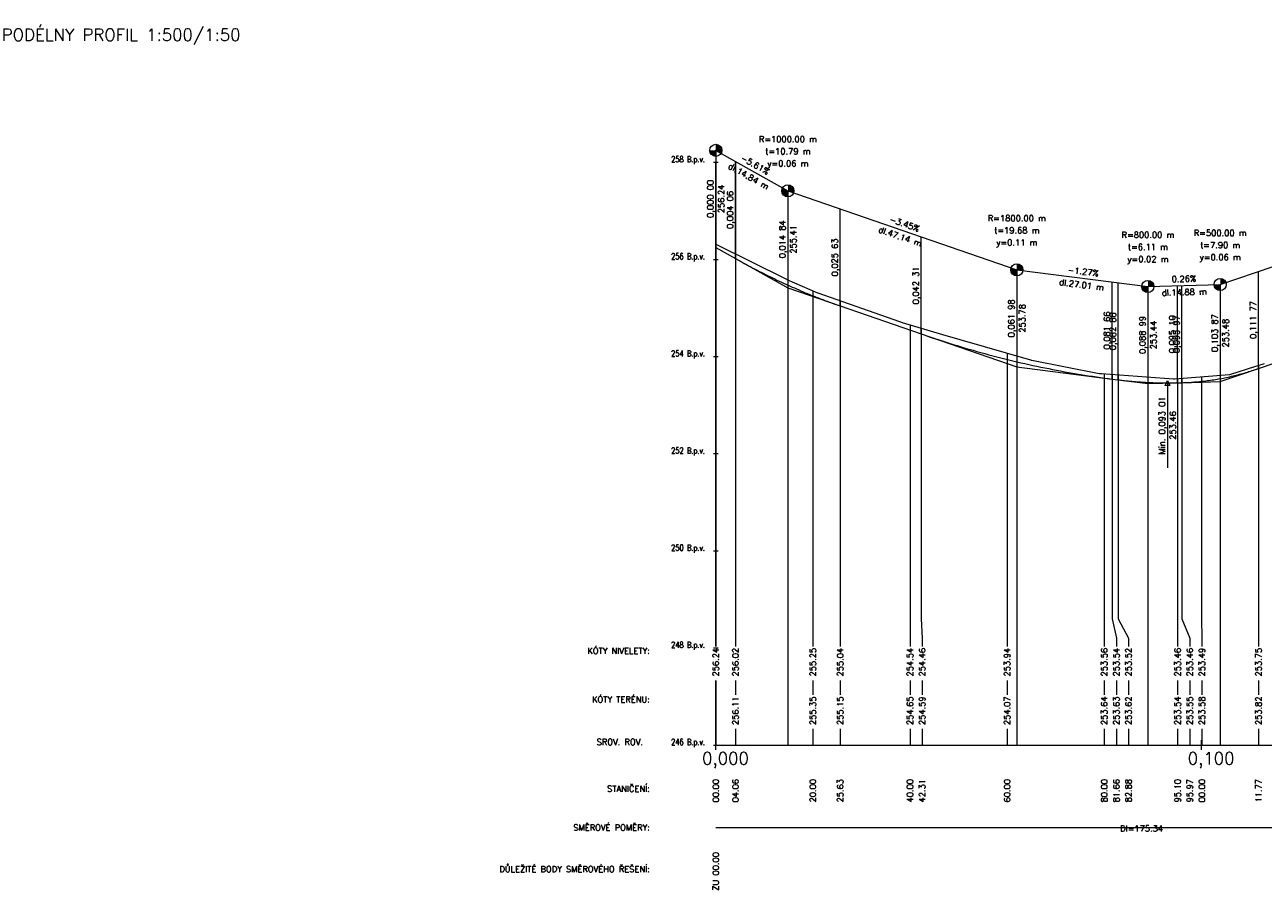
# Model space of a CAD drawing. Header units: metres. Extents: x -622807 to -619735, y -1176333 to -1176076.
# Tile 1 of 3: x -620218 to -619963, y -1176253 to -1176076. Entities that reach past the tile are written whole.
import ezdxf
from ezdxf.enums import TextEntityAlignment as Align

# ---------------------------------------------------------------- set-up
doc = ezdxf.new("R2010")
doc.units = ezdxf.units.M
doc.header["$MEASUREMENT"] = 0
for name, color, linetype, lineweight in [('05_PP Popis osy', 7, 'Continuous', 0), ('05_PP_Kóty nivelety', 7, 'Continuous', 0), ('05_PP_Kóty terénu', 7, 'Continuous', 0), ('05_PP_Legenda', 7, 'Continuous', 0), ('05_PP_Popis', 7, 'Continuous', 0), ('05_PP_Původní terén', 7, 'Continuous', 0), ('05_PP_Směrové poměry popis', 7, 'Continuous', 0), ('05_PP_Staničení', 7, 'Continuous', 0), ('05_PP_Vynáčecí čáry', 7, 'Continuous', 0), ('05_PP_Výškové řešení', 7, 'Continuous', 0), ('05_PP_Výškové řešení popis', 7, 'Continuous', 0), ('05_PP_Čára směrových poměrů', 7, 'Continuous', 0)]:
    doc.layers.add(name, color=color, linetype=linetype, lineweight=lineweight)
doc.styles.add('Style-romans', font='romans.shx')

msp = doc.modelspace()

# ---------------------------------------------------------------- hatches: boundary and pattern name
at = {"layer": '05_PP_Výškové řešení', "extrusion": (0, 0, -1)}
for points in [[(620075.47, -1176103.28), (620075.47, -1176102.03), (620074.38, -1176102.64), (620074.36, -1176102.61), (620074.32, -1176102.53), (620074.29, -1176102.46), (620074.27, -1176102.38), (620074.25, -1176102.31), (620074.23, -1176102.23), (620074.22, -1176102.15), (620074.22, -1176102.07), (620074.22, -1176101.99), (620074.22, -1176101.91), (620074.23, -1176101.83), (620074.25, -1176101.75), (620074.27, -1176101.67), (620074.29, -1176101.6), (620074.32, -1176101.52), (620074.36, -1176101.45), (620074.4, -1176101.38), (620074.44, -1176101.31), (620074.49, -1176101.25), (620074.54, -1176101.19), (620074.6, -1176101.13), (620074.66, -1176101.08), (620074.72, -1176101.03), (620074.79, -1176100.98), (620074.85, -1176100.94), (620074.92, -1176100.9), (620075, -1176100.87), (620075.07, -1176100.84), (620075.15, -1176100.82), (620075.23, -1176100.8), (620075.31, -1176100.79), (620075.39, -1176100.78), (620075.47, -1176100.78), (620075.47, -1176102.03), (620076.72, -1176102.03), (620076.72, -1176102.07), (620076.71, -1176102.15), (620076.7, -1176102.23), (620076.69, -1176102.31), (620076.67, -1176102.38), (620076.64, -1176102.46), (620076.61, -1176102.53), (620076.58, -1176102.61), (620076.54, -1176102.68), (620076.49, -1176102.74), (620076.44, -1176102.81), (620076.39, -1176102.87), (620076.34, -1176102.93), (620076.28, -1176102.98), (620076.21, -1176103.03), (620076.15, -1176103.08), (620076.08, -1176103.12), (620076.01, -1176103.15), (620075.94, -1176103.19), (620075.86, -1176103.21), (620075.78, -1176103.24), (620075.71, -1176103.25), (620075.63, -1176103.27), (620075.55, -1176103.28)], [(620060.63, -1176111.6), (620060.63, -1176110.35), (620059.44, -1176110.76), (620059.43, -1176110.71), (620059.41, -1176110.63), (620059.39, -1176110.55), (620059.38, -1176110.47), (620059.38, -1176110.39), (620059.38, -1176110.31), (620059.38, -1176110.23), (620059.39, -1176110.15), (620059.41, -1176110.08), (620059.43, -1176110), (620059.45, -1176109.92), (620059.48, -1176109.85), (620059.52, -1176109.78), (620059.56, -1176109.71), (620059.6, -1176109.64), (620059.65, -1176109.57), (620059.7, -1176109.51), (620059.76, -1176109.46), (620059.81, -1176109.4), (620059.88, -1176109.35), (620059.94, -1176109.31), (620060.01, -1176109.26), (620060.08, -1176109.23), (620060.16, -1176109.2), (620060.23, -1176109.17), (620060.31, -1176109.15), (620060.39, -1176109.13), (620060.47, -1176109.11), (620060.55, -1176109.11), (620060.63, -1176109.1), (620060.63, -1176110.35), (620061.72, -1176109.74), (620061.73, -1176109.78), (620061.77, -1176109.85), (620061.8, -1176109.92), (620061.82, -1176110), (620061.84, -1176110.08), (620061.86, -1176110.15), (620061.87, -1176110.23), (620061.87, -1176110.31), (620061.87, -1176110.39), (620061.87, -1176110.47), (620061.86, -1176110.55), (620061.84, -1176110.63), (620061.82, -1176110.71), (620061.8, -1176110.79), (620061.77, -1176110.86), (620061.73, -1176110.93), (620061.69, -1176111), (620061.65, -1176111.07), (620061.6, -1176111.13), (620061.55, -1176111.19), (620061.49, -1176111.25), (620061.44, -1176111.31), (620061.37, -1176111.36), (620061.31, -1176111.4), (620061.24, -1176111.44), (620061.17, -1176111.48), (620061.09, -1176111.51), (620061.02, -1176111.54), (620060.94, -1176111.56), (620060.86, -1176111.58), (620060.79, -1176111.59), (620060.71, -1176111.6)], [(620013.48, -1176127.88), (620013.48, -1176126.63), (620012.24, -1176126.79), (620012.24, -1176126.75), (620012.23, -1176126.67), (620012.23, -1176126.59), (620012.24, -1176126.51), (620012.25, -1176126.43), (620012.26, -1176126.35), (620012.28, -1176126.28), (620012.31, -1176126.2), (620012.34, -1176126.13), (620012.37, -1176126.05), (620012.41, -1176125.98), (620012.46, -1176125.92), (620012.51, -1176125.85), (620012.56, -1176125.79), (620012.61, -1176125.73), (620012.67, -1176125.68), (620012.73, -1176125.63), (620012.8, -1176125.58), (620012.87, -1176125.54), (620012.94, -1176125.51), (620013.01, -1176125.47), (620013.09, -1176125.45), (620013.17, -1176125.42), (620013.24, -1176125.41), (620013.32, -1176125.39), (620013.4, -1176125.38), (620013.48, -1176125.38), (620013.48, -1176126.63), (620014.66, -1176126.22), (620014.68, -1176126.28), (620014.7, -1176126.35), (620014.72, -1176126.43), (620014.73, -1176126.51), (620014.73, -1176126.59), (620014.73, -1176126.67), (620014.73, -1176126.75), (620014.72, -1176126.83), (620014.7, -1176126.91), (620014.68, -1176126.99), (620014.66, -1176127.06), (620014.63, -1176127.14), (620014.59, -1176127.21), (620014.55, -1176127.28), (620014.51, -1176127.35), (620014.46, -1176127.41), (620014.41, -1176127.47), (620014.35, -1176127.53), (620014.29, -1176127.58), (620014.23, -1176127.63), (620014.16, -1176127.68), (620014.1, -1176127.72), (620014.02, -1176127.76), (620013.95, -1176127.79), (620013.88, -1176127.82), (620013.8, -1176127.84), (620013.72, -1176127.86), (620013.64, -1176127.87), (620013.56, -1176127.88)], [(619971.6, -1176130.91), (619971.6, -1176129.66), (619970.41, -1176129.26), (619970.42, -1176129.23), (619970.45, -1176129.16), (619970.49, -1176129.08), (619970.53, -1176129.01), (619970.57, -1176128.95), (619970.62, -1176128.88), (619970.67, -1176128.82), (619970.73, -1176128.76), (619970.79, -1176128.71), (619970.85, -1176128.66), (619970.91, -1176128.62), (619970.98, -1176128.57), (619971.05, -1176128.54), (619971.13, -1176128.5), (619971.2, -1176128.48), (619971.28, -1176128.45), (619971.36, -1176128.44), (619971.44, -1176128.42), (619971.52, -1176128.42), (619971.6, -1176128.41), (619971.6, -1176129.66), (619972.85, -1176129.7), (619972.84, -1176129.78), (619972.83, -1176129.86), (619972.82, -1176129.94), (619972.79, -1176130.02), (619972.77, -1176130.09), (619972.74, -1176130.17), (619972.7, -1176130.24), (619972.67, -1176130.31), (619972.62, -1176130.38), (619972.57, -1176130.44), (619972.52, -1176130.5), (619972.47, -1176130.56), (619972.41, -1176130.61), (619972.34, -1176130.66), (619972.28, -1176130.71), (619972.21, -1176130.75), (619972.14, -1176130.79), (619972.07, -1176130.82), (619971.99, -1176130.85), (619971.91, -1176130.87), (619971.84, -1176130.89), (619971.76, -1176130.9), (619971.68, -1176130.91)], [(619986.48, -1176131.3), (619986.48, -1176130.05), (619985.23, -1176130.02), (619985.23, -1176129.93), (619985.24, -1176129.85), (619985.26, -1176129.77), (619985.28, -1176129.7), (619985.3, -1176129.62), (619985.33, -1176129.55), (619985.37, -1176129.47), (619985.41, -1176129.4), (619985.45, -1176129.34), (619985.5, -1176129.27), (619985.55, -1176129.21), (619985.61, -1176129.15), (619985.67, -1176129.1), (619985.73, -1176129.05), (619985.79, -1176129.01), (619985.86, -1176128.96), (619985.93, -1176128.93), (619986.01, -1176128.89), (619986.08, -1176128.87), (619986.16, -1176128.84), (619986.24, -1176128.83), (619986.32, -1176128.81), (619986.4, -1176128.81), (619986.48, -1176128.8), (619986.48, -1176130.05), (619987.72, -1176129.9), (619987.72, -1176129.93), (619987.73, -1176130.01), (619987.73, -1176130.09), (619987.72, -1176130.17), (619987.71, -1176130.25), (619987.7, -1176130.33), (619987.67, -1176130.41), (619987.65, -1176130.48), (619987.62, -1176130.56), (619987.58, -1176130.63), (619987.55, -1176130.7), (619987.5, -1176130.77), (619987.45, -1176130.83), (619987.4, -1176130.89), (619987.35, -1176130.95), (619987.29, -1176131), (619987.22, -1176131.05), (619987.16, -1176131.1), (619987.09, -1176131.14), (619987.02, -1176131.18), (619986.95, -1176131.21), (619986.87, -1176131.24), (619986.79, -1176131.26), (619986.72, -1176131.28), (619986.64, -1176131.29), (619986.56, -1176131.3)]]:
    msp.add_hatch(color=256, dxfattribs=at).paths.add_polyline_path(points)

# ---------------------------------------------------------------- linework, layer by layer
at = {"layer": '05_PP Popis osy', "linetype": 'Continuous', "lineweight": 13}
for p, q in [((-620075.97, -1176104.48, 0), (-620074.97, -1176104.48, 0)), ((-620075.97, -1176104.48, 0), (-620074.97, -1176104.48, 0)), ((-620075.97, -1176124.48, 0), (-620074.97, -1176124.48, 0)), ((-620075.97, -1176144.48, 0), (-620074.97, -1176144.48, 0)), ((-620075.97, -1176164.48, 0), (-620074.97, -1176164.48, 0)), ((-620075.97, -1176184.48, 0), (-620074.97, -1176184.48, 0)), ((-620075.97, -1176204.48, 0), (-620074.97, -1176204.48, 0)), ((-620075.97, -1176204.48, 0), (-620074.97, -1176204.48, 0)), ((-620075.97, -1176224.48), (-620074.97, -1176224.48))]:
    msp.add_line(p, q, dxfattribs=at)
at = {"layer": '05_PP Popis osy', "linetype": 'Continuous', "lineweight": 13, "ltscale": 0.5}
for p, q in [((-620075.47, -1176204.2, 0), (-620075.47, -1176104.48, 0)), ((-620075.47, -1176224.48, 0), (-620075.47, -1176211.17, 0))]:
    msp.add_line(p, q, dxfattribs=at)
at = {"layer": '05_PP Popis osy', "color": 7, "linetype": 'Continuous', "lineweight": 13}
for p, q in [((-620075.47, -1176225.48, 0), (-620075.47, -1176223.48, 0)), ((-619975.47, -1176225.48, 0), (-619975.47, -1176223.48, 0))]:
    msp.add_line(p, q, dxfattribs=at)
at = {"layer": '05_PP Popis osy', "lineweight": 13}
msp.add_line((-620075.47, -1176224.48, 0), (-619735.47, -1176224.48, 0), dxfattribs=at)
at = {"layer": '05_PP_Původní terén', "color": 7, "linetype": 'Continuous', "lineweight": 0, "elevation": 0, "flags": 128}
msp.add_lwpolyline([(-620075.46, -1176121.32), (-620060.88, -1176128.55), (-620060.81, -1176128.59), (-620054.51, -1176131.37), (-620054.47, -1176131.39), (-620037.61, -1176137.29), (-620037.1, -1176137.46), (-620028.78, -1176139.92), (-620025.22, -1176140.99), (-620025.18, -1176141), (-620010.65, -1176145.15), (-620010.5, -1176145.2), (-620010.42, -1176145.2), (-619996.5, -1176147.95), (-619996.29, -1176147.99), (-619996.05, -1176148.01), (-619981.18, -1176149.1), (-619980.93, -1176149.08), (-619969.7, -1176148.22), (-619969.62, -1176148.2), (-619964.23, -1176146.45), (-619962.49, -1176145.91)], dxfattribs=at)
at = {"layer": '05_PP_Vynáčecí čáry', "lineweight": 0, "elevation": 0, "flags": 128}
for points in [[(-620075.47, -1176104.48), (-620075.47, -1176198.48), (-620075.47, -1176202.48), (-620075.47, -1176204.2)], [(-620071.41, -1176104.48), (-620071.41, -1176198.48), (-620071.41, -1176202.48), (-620071.41, -1176204.2)], [(-620075.47, -1176121.32), (-620075.47, -1176198.48), (-620075.47, -1176202.48), (-620075.47, -1176204.2)], [(-620071.41, -1176123.33), (-620071.41, -1176198.48), (-620071.41, -1176202.48), (-620071.41, -1176204.2)], [(-620055.47, -1176130.95), (-620055.47, -1176198.48), (-620055.47, -1176202.48), (-620055.47, -1176204.2)], [(-620055.47, -1176130.95), (-620055.47, -1176198.48), (-620055.47, -1176202.48), (-620055.47, -1176204.2)], [(-620049.84, -1176133.01), (-620049.84, -1176198.48), (-620049.84, -1176202.48), (-620049.84, -1176204.2)], [(-620049.84, -1176133.01), (-620049.84, -1176198.48), (-620049.84, -1176202.48), (-620049.84, -1176204.2)], [(-620035.47, -1176137.94), (-620035.47, -1176198.48), (-620035.47, -1176202.48), (-620035.47, -1176204.2)], [(-620035.47, -1176137.94), (-620035.47, -1176198.48), (-620035.47, -1176202.48), (-620035.47, -1176204.2)], [(-620033.16, -1176138.63), (-620033.16, -1176198.48), (-620032.97, -1176202.48), (-620032.97, -1176204.2)], [(-620033.16, -1176138.63), (-620033.16, -1176198.48), (-620032.97, -1176202.48), (-620032.97, -1176204.2)], [(-620015.47, -1176143.78), (-620015.47, -1176198.48), (-620015.47, -1176202.48), (-620015.47, -1176204.2)], [(-620015.47, -1176143.78), (-620015.47, -1176198.48), (-620015.47, -1176202.48), (-620015.47, -1176204.2)], [(-619963.7, -1176146.28), (-619963.7, -1176198.48), (-619963.7, -1176202.48), (-619963.7, -1176204.2)], [(-619963.7, -1176146.28), (-619963.7, -1176198.48), (-619963.7, -1176202.48), (-619963.7, -1176204.2)], [(-619995.47, -1176148.05), (-619995.47, -1176198.48), (-619995.47, -1176202.48), (-619995.47, -1176204.2)], [(-619995.47, -1176148.05), (-619995.47, -1176198.48), (-619995.47, -1176202.48), (-619995.47, -1176204.2)], [(-619993.81, -1176148.18), (-619993.81, -1176198.48), (-619992.97, -1176202.48), (-619992.97, -1176204.2)], [(-619993.81, -1176148.18), (-619993.81, -1176198.48), (-619992.97, -1176202.48), (-619992.97, -1176204.2)], [(-619992.59, -1176148.26), (-619992.59, -1176198.48), (-619990.47, -1176202.48), (-619990.47, -1176204.2)], [(-619992.59, -1176148.26), (-619992.59, -1176198.48), (-619990.47, -1176202.48), (-619990.47, -1176204.2)], [(-619980.36, -1176149.04), (-619980.36, -1176198.48), (-619980.36, -1176202.48), (-619980.36, -1176204.2)], [(-619980.36, -1176149.04), (-619980.36, -1176198.48), (-619980.36, -1176202.48), (-619980.36, -1176204.2)], [(-619979.5, -1176148.97), (-619979.5, -1176198.48), (-619977.86, -1176202.48), (-619977.86, -1176204.2)], [(-619979.5, -1176148.97), (-619979.5, -1176198.48), (-619977.86, -1176202.48), (-619977.86, -1176204.2)], [(-619975.47, -1176148.66), (-619975.47, -1176198.48), (-619975.36, -1176202.48), (-619975.36, -1176204.2)], [(-619975.47, -1176148.66), (-619975.47, -1176198.48), (-619975.36, -1176202.48), (-619975.36, -1176204.2)], [(-620075.47, -1176211.17), (-620075.47, -1176224.48)], [(-620075.47, -1176211.17), (-620075.47, -1176224.48)], [(-620071.41, -1176211.17), (-620071.41, -1176214.15)], [(-620071.41, -1176211.17), (-620071.41, -1176214.15)], [(-620055.47, -1176211.17), (-620055.47, -1176214.15)], [(-620055.47, -1176211.17), (-620055.47, -1176214.15)], [(-620049.84, -1176211.17), (-620049.84, -1176214.15)], [(-620049.84, -1176211.17), (-620049.84, -1176214.15)], [(-620035.47, -1176211.17), (-620035.47, -1176214.15)], [(-620035.47, -1176211.17), (-620035.47, -1176214.15)], [(-620032.97, -1176211.17), (-620032.97, -1176214.15)], [(-620032.97, -1176211.17), (-620032.97, -1176214.15)], [(-620015.47, -1176211.17), (-620015.47, -1176214.15)], [(-620015.47, -1176211.17), (-620015.47, -1176214.15)], [(-619995.47, -1176211.17), (-619995.47, -1176214.15)], [(-619995.47, -1176211.17), (-619995.47, -1176214.15)], [(-619992.97, -1176211.17), (-619992.97, -1176214.15)], [(-619992.97, -1176211.17), (-619992.97, -1176214.15)], [(-619990.47, -1176211.17), (-619990.47, -1176214.15)], [(-619990.47, -1176211.17), (-619990.47, -1176214.15)], [(-619980.36, -1176211.17), (-619980.36, -1176214.15)], [(-619980.36, -1176211.17), (-619980.36, -1176214.15)], [(-619977.86, -1176211.17), (-619977.86, -1176214.15)], [(-619977.86, -1176211.17), (-619977.86, -1176214.15)], [(-619975.36, -1176211.17), (-619975.36, -1176214.15)], [(-619975.36, -1176211.17), (-619975.36, -1176214.15)], [(-619963.7, -1176211.17), (-619963.7, -1176214.15)], [(-619963.7, -1176211.17), (-619963.7, -1176214.15)], [(-620071.41, -1176221.12), (-620071.41, -1176224.48)], [(-620071.41, -1176221.12), (-620071.41, -1176224.48)], [(-620055.47, -1176221.12), (-620055.47, -1176224.48)], [(-620055.47, -1176221.12), (-620055.47, -1176224.48)], [(-620049.84, -1176221.12), (-620049.84, -1176224.48)], [(-620049.84, -1176221.12), (-620049.84, -1176224.48)], [(-620035.47, -1176221.12), (-620035.47, -1176224.48)], [(-620035.47, -1176221.12), (-620035.47, -1176224.48)], [(-620032.97, -1176221.12), (-620032.97, -1176224.48)], [(-620032.97, -1176221.12), (-620032.97, -1176224.48)], [(-620015.47, -1176221.12), (-620015.47, -1176224.48)], [(-620015.47, -1176221.12), (-620015.47, -1176224.48)], [(-619995.47, -1176221.12), (-619995.47, -1176224.48)], [(-619995.47, -1176221.12), (-619995.47, -1176224.48)], [(-619992.97, -1176221.12), (-619992.97, -1176224.48)], [(-619992.97, -1176221.12), (-619992.97, -1176224.48)], [(-619990.47, -1176221.12), (-619990.47, -1176224.48)], [(-619990.47, -1176221.12), (-619990.47, -1176224.48)], [(-619980.36, -1176221.12), (-619980.36, -1176224.48)], [(-619980.36, -1176221.12), (-619980.36, -1176224.48)], [(-619977.86, -1176221.12), (-619977.86, -1176224.48)], [(-619977.86, -1176221.12), (-619977.86, -1176224.48)], [(-619975.36, -1176221.12), (-619975.36, -1176224.48)], [(-619975.36, -1176221.12), (-619975.36, -1176224.48)], [(-619963.7, -1176221.12), (-619963.7, -1176224.48)], [(-619963.7, -1176221.12), (-619963.7, -1176224.48)]]:
    msp.add_lwpolyline(points, dxfattribs=at)
at = {"layer": '05_PP_Výškové řešení'}
for p, q in [((-620075.47, -1176102.03, 0), (-620075.47, -1176122.03, 0)), ((-620075.47, -1176102.03, 0), (-620060.63, -1176110.35, 0)), ((-620071.41, -1176124.3, 0), (-620071.41, -1176104.3, 0)), ((-620060.63, -1176110.35, 0), (-620060.63, -1176224.48, 0)), ((-620060.63, -1176110.35, 0), (-620060.63, -1176130.35, 0)), ((-620060.63, -1176110.35, 0), (-620013.48, -1176126.63, 0)), ((-620049.84, -1176134.08, 0), (-620049.84, -1176114.08, 0)), ((-620033.16, -1176139.84, 0), (-620033.16, -1176119.84, 0)), ((-619971.6, -1176129.66, 0), (-619946.43, -1176121.05, 0)), ((-620075.47, -1176122.03, 0), (-620071.41, -1176124.3, 0)), ((-620071.41, -1176124.3, 0), (-620060.63, -1176130.35, 0)), ((-620013.48, -1176126.63, 0), (-620013.48, -1176224.48, 0)), ((-620013.48, -1176126.63, 0), (-620013.48, -1176146.63, 0)), ((-620013.48, -1176126.63, 0), (-619986.48, -1176130.05, 0)), ((-619963.7, -1176146.96, 0), (-619963.7, -1176126.96, 0)), ((-620060.63, -1176130.35, 0), (-620049.84, -1176134.08, 0)), ((-619993.81, -1176149.12, 0), (-619993.81, -1176129.12, 0)), ((-619992.59, -1176149.28, 0), (-619992.59, -1176129.28, 0)), ((-619986.48, -1176130.05, 0), (-619971.6, -1176129.66, 0)), ((-619986.48, -1176130.05, 0), (-619986.48, -1176224.48, 0)), ((-619986.48, -1176130.05, 0), (-619986.48, -1176150.05, 0)), ((-619980.36, -1176149.89, 0), (-619980.36, -1176129.89, 0)), ((-619979.5, -1176149.87, 0), (-619979.5, -1176129.87, 0)), ((-619971.6, -1176129.66, 0), (-619971.6, -1176224.48, 0)), ((-619971.6, -1176129.66, 0), (-619971.6, -1176149.66, 0)), ((-620049.84, -1176134.08, 0), (-620033.16, -1176139.84, 0)), ((-620033.16, -1176139.84, 0), (-620013.48, -1176146.63, 0)), ((-620013.48, -1176146.63, 0), (-619993.81, -1176149.12, 0)), ((-619963.7, -1176146.96, 0), (-619956.76, -1176144.59, 0)), ((-619993.81, -1176149.12, 0), (-619992.59, -1176149.28, 0)), ((-619971.6, -1176149.66, 0), (-619963.7, -1176146.96, 0)), ((-619992.59, -1176149.28, 0), (-619986.48, -1176150.05, 0)), ((-619986.48, -1176150.05, 0), (-619980.36, -1176149.89, 0)), ((-619982.46, -1176149.92, 0), (-619982.46, -1176167.42, 0)), ((-619980.36, -1176149.89, 0), (-619979.5, -1176149.87, 0)), ((-619979.5, -1176149.87, 0), (-619971.6, -1176149.66, 0))]:
    msp.add_line(p, q, dxfattribs=at)
at = {"layer": '05_PP_Výškové řešení', "elevation": 0, "flags": 128}
for points in [[(-620071.41, -1176124.3), (-620070.96, -1176124.55), (-620070.51, -1176124.8), (-620070.06, -1176125.05), (-620069.61, -1176125.3), (-620069.16, -1176125.54), (-620068.71, -1176125.78), (-620068.27, -1176126.02), (-620067.82, -1176126.26), (-620067.37, -1176126.49), (-620066.92, -1176126.72), (-620066.47, -1176126.95), (-620066.02, -1176127.18), (-620065.57, -1176127.41), (-620065.12, -1176127.63), (-620064.67, -1176127.86), (-620064.22, -1176128.08), (-620063.77, -1176128.3), (-620063.32, -1176128.51), (-620062.87, -1176128.73), (-620062.42, -1176128.94), (-620061.97, -1176129.15), (-620061.52, -1176129.36), (-620061.07, -1176129.57), (-620060.18, -1176129.98), (-620059.73, -1176130.18), (-620059.28, -1176130.37), (-620058.83, -1176130.57), (-620058.38, -1176130.77), (-620057.93, -1176130.96), (-620057.48, -1176131.15), (-620057.03, -1176131.34), (-620056.58, -1176131.52), (-620056.13, -1176131.71), (-620055.68, -1176131.89), (-620055.23, -1176132.07), (-620054.78, -1176132.25), (-620054.33, -1176132.43), (-620053.88, -1176132.6), (-620053.43, -1176132.77), (-620052.99, -1176132.94), (-620052.54, -1176133.11), (-620052.09, -1176133.28), (-620051.64, -1176133.44), (-620051.19, -1176133.6), (-620050.74, -1176133.76), (-620050.29, -1176133.92), (-620049.84, -1176134.08)], [(-620033.16, -1176139.84), (-620032.34, -1176140.12), (-620031.52, -1176140.4), (-620030.7, -1176140.67), (-620029.88, -1176140.94), (-620029.06, -1176141.21), (-620028.24, -1176141.47), (-620027.42, -1176141.73), (-620026.6, -1176141.98), (-620025.78, -1176142.23), (-620024.96, -1176142.48), (-620024.14, -1176142.73), (-620023.32, -1176142.97), (-620022.5, -1176143.2), (-620021.68, -1176143.44), (-620020.86, -1176143.66), (-620020.04, -1176143.89), (-620019.22, -1176144.11), (-620018.4, -1176144.33), (-620017.58, -1176144.54), (-620016.76, -1176144.75), (-620015.94, -1176144.96), (-620015.12, -1176145.16), (-620014.3, -1176145.36), (-620012.66, -1176145.75), (-620011.84, -1176145.94), (-620011.02, -1176146.12), (-620010.2, -1176146.3), (-620009.38, -1176146.48), (-620008.56, -1176146.65), (-620007.74, -1176146.82), (-620006.92, -1176146.98), (-620006.1, -1176147.15), (-620005.28, -1176147.3), (-620004.46, -1176147.46), (-620003.64, -1176147.61), (-620002.82, -1176147.76), (-620002, -1176147.9), (-620001.18, -1176148.04), (-620000.36, -1176148.17), (-619999.54, -1176148.31), (-619998.72, -1176148.43), (-619997.9, -1176148.56), (-619997.09, -1176148.68), (-619996.27, -1176148.8), (-619995.45, -1176148.91), (-619994.63, -1176149.02), (-619993.81, -1176149.12)], [(-619979.5, -1176149.87), (-619979.17, -1176149.86), (-619978.84, -1176149.85), (-619978.51, -1176149.83), (-619978.18, -1176149.82), (-619977.85, -1176149.8), (-619977.52, -1176149.78), (-619977.19, -1176149.76), (-619976.86, -1176149.73), (-619976.53, -1176149.7), (-619976.21, -1176149.68), (-619975.88, -1176149.64), (-619975.55, -1176149.61), (-619975.22, -1176149.57), (-619974.89, -1176149.54), (-619974.56, -1176149.5), (-619974.23, -1176149.45), (-619973.9, -1176149.41), (-619973.57, -1176149.36), (-619973.24, -1176149.31), (-619972.91, -1176149.26), (-619972.58, -1176149.21), (-619972.25, -1176149.16), (-619971.93, -1176149.1), (-619971.27, -1176148.98), (-619970.94, -1176148.91), (-619970.61, -1176148.85), (-619970.28, -1176148.78), (-619969.95, -1176148.71), (-619969.62, -1176148.64), (-619969.29, -1176148.56), (-619968.96, -1176148.48), (-619968.63, -1176148.41), (-619968.3, -1176148.32), (-619967.98, -1176148.24), (-619967.65, -1176148.15), (-619967.32, -1176148.07), (-619966.99, -1176147.98), (-619966.66, -1176147.89), (-619966.33, -1176147.79), (-619966, -1176147.69), (-619965.67, -1176147.6), (-619965.34, -1176147.5), (-619965.01, -1176147.39), (-619964.68, -1176147.29), (-619964.35, -1176147.18), (-619964.02, -1176147.07), (-619963.7, -1176146.96)], [(-619992.59, -1176149.28), (-619992.34, -1176149.31), (-619992.08, -1176149.34), (-619991.83, -1176149.37), (-619991.57, -1176149.4), (-619991.32, -1176149.43), (-619991.06, -1176149.46), (-619990.81, -1176149.48), (-619990.55, -1176149.51), (-619990.3, -1176149.54), (-619990.04, -1176149.56), (-619989.79, -1176149.58), (-619989.53, -1176149.61), (-619989.28, -1176149.63), (-619989.02, -1176149.65), (-619988.77, -1176149.67), (-619988.51, -1176149.69), (-619988.26, -1176149.71), (-619988.01, -1176149.73), (-619987.75, -1176149.74), (-619987.5, -1176149.76), (-619987.24, -1176149.78), (-619986.99, -1176149.79), (-619986.73, -1176149.81), (-619986.22, -1176149.83), (-619985.97, -1176149.84), (-619985.71, -1176149.85), (-619985.46, -1176149.86), (-619985.2, -1176149.87), (-619984.95, -1176149.88), (-619984.69, -1176149.89), (-619984.44, -1176149.9), (-619984.18, -1176149.9), (-619983.93, -1176149.91), (-619983.67, -1176149.91), (-619983.42, -1176149.91), (-619983.16, -1176149.92), (-619982.91, -1176149.92), (-619982.65, -1176149.92), (-619982.4, -1176149.92), (-619982.15, -1176149.92), (-619981.89, -1176149.92), (-619981.64, -1176149.92), (-619981.38, -1176149.91), (-619981.13, -1176149.91), (-619980.87, -1176149.9), (-619980.62, -1176149.9), (-619980.36, -1176149.89)]]:
    msp.add_lwpolyline(points, dxfattribs=at)
at = {"layer": '05_PP_Výškové řešení'}
for centre in [(-620075.47, -1176102.03, 0), (-620060.63, -1176110.35, 0), (-620013.48, -1176126.63, 0), (-619971.6, -1176129.66, 0), (-619986.48, -1176130.05, 0)]:
    msp.add_circle(centre, 1.25, dxfattribs=at)
msp.add_point((-620075.47, -1176102.03, 0), dxfattribs=at)
msp.add_3dface([(-619982.46, -1176149.42, 0), (-619981.96, -1176150.42, 0), (-619982.96, -1176150.42, 0)], dxfattribs=at)
at = {"layer": '05_PP_Čára směrových poměrů', "lineweight": 0, "elevation": 0, "flags": 128}
msp.add_lwpolyline([(-620075.47, -1176241.48), (-619900.12, -1176241.48), (-619900.12, -1176241.48), (-619869.48, -1176239.08), (-619869.48, -1176239.08), (-619867.42, -1176239.08), (-619867.42, -1176239.08), (-619848.95, -1176241.48), (-619848.95, -1176241.48), (-619803.25, -1176241.48), (-619803.25, -1176241.48), (-619771.42, -1176243.88), (-619771.42, -1176243.88), (-619767.27, -1176243.88), (-619767.27, -1176241.48), (-619752.82, -1176241.48)], dxfattribs=at)
msp.add_lwpolyline([(-620075.47, -1176241.48), (-619900.12, -1176241.48), (-619900.12, -1176241.48), (-619869.48, -1176239.08), (-619869.48, -1176239.08), (-619867.42, -1176239.08), (-619867.42, -1176239.08), (-619848.95, -1176241.48), (-619848.95, -1176241.48), (-619803.25, -1176241.48), (-619803.25, -1176241.48), (-619771.42, -1176243.88), (-619771.42, -1176243.88), (-619767.27, -1176243.88), (-619767.27, -1176241.48), (-619752.82, -1176241.48)], dxfattribs=at)

# ---------------------------------------------------------------- texts
at = {"layer": '05_PP_Kóty nivelety', "style": 'Style-romans'}
for s, p in [('256.24', (-620075.47, -1176204.48, 0)), ('256.24', (-620075.47, -1176204.48, 0)), ('256.02', (-620071.41, -1176204.48, 0)), ('256.02', (-620071.41, -1176204.48, 0)), ('255.25', (-620055.47, -1176204.48, 0)), ('255.25', (-620055.47, -1176204.48, 0)), ('255.04', (-620049.84, -1176204.48, 0)), ('255.04', (-620049.84, -1176204.48, 0)), ('254.54', (-620035.47, -1176204.48, 0)), ('254.54', (-620035.47, -1176204.48, 0)), ('254.46', (-620032.97, -1176204.48, 0)), ('254.46', (-620032.97, -1176204.48, 0)), ('253.94', (-620015.47, -1176204.48, 0)), ('253.94', (-620015.47, -1176204.48, 0)), ('253.56', (-619995.47, -1176204.48, 0)), ('253.56', (-619995.47, -1176204.48, 0)), ('253.54', (-619992.97, -1176204.48, 0)), ('253.54', (-619992.97, -1176204.48, 0)), ('253.52', (-619990.47, -1176204.48, 0)), ('253.52', (-619990.47, -1176204.48, 0)), ('253.46', (-619980.36, -1176204.48, 0)), ('253.46', (-619980.36, -1176204.48, 0)), ('253.46', (-619977.86, -1176204.48, 0)), ('253.46', (-619977.86, -1176204.48, 0)), ('253.49', (-619975.36, -1176204.48, 0)), ('253.49', (-619975.36, -1176204.48, 0)), ('253.75', (-619963.7, -1176204.48, 0)), ('253.75', (-619963.7, -1176204.48, 0))]:
    msp.add_text(s, height=1.25, rotation=90, dxfattribs=at).set_placement(p, align=Align.MIDDLE_RIGHT)
at = {"layer": '05_PP_Kóty terénu', "style": 'Style-romans'}
for s, p in [('256.11', (-620071.41, -1176214.48, 0)), ('255.35', (-620055.47, -1176214.48, 0)), ('255.15', (-620049.84, -1176214.48, 0)), ('254.65', (-620035.47, -1176214.48, 0)), ('254.59', (-620032.97, -1176214.48, 0)), ('254.07', (-620015.47, -1176214.48, 0)), ('253.64', (-619995.47, -1176214.48, 0)), ('253.63', (-619992.97, -1176214.48, 0)), ('253.62', (-619990.47, -1176214.48, 0)), ('253.54', (-619980.36, -1176214.48, 0)), ('253.55', (-619977.86, -1176214.48, 0)), ('253.58', (-619975.36, -1176214.48, 0)), ('253.82', (-619963.7, -1176214.48, 0))]:
    msp.add_text(s, height=1.25, rotation=90, dxfattribs=at).set_placement(p, align=Align.MIDDLE_RIGHT)
at = {"layer": '05_PP_Legenda', "style": 'Style-romans'}
for s, p in [(' KÓTY NIVELETY: ', (-620088.21, -1176204.48, 0)), (' KÓTY NIVELETY: ', (-620088.21, -1176204.48, 0)), (' KÓTY TERÉNU: ', (-620088.21, -1176214.48, 0)), (' KÓTY TERÉNU: ', (-620088.21, -1176214.48, 0))]:
    msp.add_text(s, height=1.25, dxfattribs=at).set_placement(p, align=Align.TOP_RIGHT)
for s, p in [(' STANIČENÍ: ', (-620088.21, -1176233.48, 0)), (' STANIČENÍ: ', (-620088.21, -1176233.48, 0)), (' SMĚROVÉ POMĚRY: ', (-620088.21, -1176241.48, 0)), (' SMĚROVÉ POMĚRY: ', (-620088.21, -1176241.48, 0)), (' DŮLEŽITÉ BODY SMĚROVÉHO ŘEŠENÍ: ', (-620088.21, -1176250.04, 0)), (' DŮLEŽITÉ BODY SMĚROVÉHO ŘEŠENÍ: ', (-620088.21, -1176250.04, 0))]:
    msp.add_text(s, height=1.25, dxfattribs=at).set_placement(p, align=Align.MIDDLE_RIGHT)
at = {"layer": '05_PP_Popis', "style": 'Style-romans'}
for s, height, p in [('PODÉLNY PROFIL 1:500/1:50', 2.5, (-620173.34, -1176079.48)), ('SROV. ROV.', 1.25, (-620090.47, -1176224.48, 0))]:
    msp.add_text(s, height=height, dxfattribs=at).set_placement(p, align=Align.RIGHT)
at = {"layer": '05_PP_Popis', "lineweight": 0, "style": 'Style-romans', "width": 0.8}
for s, p in [('258 B.p.v.', (-620077.72, -1176104.48, 0)), ('258 B.p.v.', (-620077.72, -1176104.48, 0)), ('256 B.p.v.', (-620077.72, -1176124.48, 0)), ('254 B.p.v.', (-620077.72, -1176144.48, 0)), ('252 B.p.v.', (-620077.72, -1176164.48, 0)), ('250 B.p.v.', (-620077.72, -1176184.48, 0)), ('248 B.p.v.', (-620077.72, -1176204.48, 0)), ('246 B.p.v.', (-620077.72, -1176224.48))]:
    msp.add_text(s, height=1.25, dxfattribs=at).set_placement(p, align=Align.RIGHT)
at = {"layer": '05_PP_Popis', "color": 2, "style": 'Style-romans'}
for s, p in [('0,000', (-620073.47, -1176225.98, 0)), ('0,100', (-619973.47, -1176225.98, 0))]:
    msp.add_text(s, height=2.5, dxfattribs=at).set_placement(p, align=Align.TOP_CENTER)
at = {"layer": '05_PP_Směrové poměry popis', "style": 'Style-romans'}
msp.add_text('ZU 00.00', height=1.25, rotation=90, dxfattribs=at).set_placement((-620075.47, -1176246.54, 0), align=Align.MIDDLE_RIGHT)
msp.add_text('ZU 00.00', height=1.25, rotation=90, dxfattribs=at).set_placement((-620075.47, -1176246.54, 0), align=Align.MIDDLE_RIGHT)
at = {"layer": '05_PP_Směrové poměry popis', "insert": (-619987.79, -1176241.69, 0), "char_height": 1.25, "attachment_point": 5, "line_spacing_factor": 0.96, "style": 'Style-romans'}
msp.add_mtext('Dl=175.34', dxfattribs=at)
msp.add_mtext('Dl=175.34', dxfattribs=at)
at = {"layer": '05_PP_Staničení', "color": 7, "style": 'Style-romans'}
for s, p in [('00.00', (-620075.47, -1176231.48, 0)), ('00.00', (-620075.47, -1176231.48, 0)), ('04.06', (-620071.41, -1176231.48, 0)), ('04.06', (-620071.41, -1176231.48, 0)), ('20.00', (-620055.47, -1176231.48, 0)), ('20.00', (-620055.47, -1176231.48, 0)), ('25.63', (-620049.84, -1176231.48, 0)), ('25.63', (-620049.84, -1176231.48, 0)), ('40.00', (-620035.47, -1176231.48, 0)), ('40.00', (-620035.47, -1176231.48, 0)), ('42.31', (-620032.97, -1176231.48, 0)), ('42.31', (-620032.97, -1176231.48, 0)), ('60.00', (-620015.47, -1176231.48, 0)), ('60.00', (-620015.47, -1176231.48, 0)), ('80.00', (-619995.47, -1176231.48, 0)), ('80.00', (-619995.47, -1176231.48, 0)), ('81.66', (-619992.97, -1176231.48, 0)), ('81.66', (-619992.97, -1176231.48, 0)), ('82.88', (-619990.47, -1176231.48, 0)), ('82.88', (-619990.47, -1176231.48, 0)), ('95.10', (-619980.36, -1176231.48, 0)), ('95.10', (-619980.36, -1176231.48, 0)), ('95.97', (-619977.86, -1176231.48, 0)), ('95.97', (-619977.86, -1176231.48, 0)), ('00.00', (-619975.36, -1176231.48, 0)), ('00.00', (-619975.36, -1176231.48, 0)), ('11.77', (-619963.7, -1176231.48, 0)), ('11.77', (-619963.7, -1176231.48, 0))]:
    msp.add_text(s, height=1.25, rotation=90, dxfattribs=at).set_placement(p, align=Align.MIDDLE_RIGHT)
at = {"layer": '05_PP_Výškové řešení popis', "style": 'Style-romans'}
for s, p in [('R=1000.00 m', (-620060.63, -1176100.35, 0)), ('t=10.79 m', (-620060.63, -1176102.85, 0)), ('y=0.06 m', (-620060.63, -1176105.35, 0)), ('R=1800.00 m', (-620013.48, -1176116.63, 0)), ('t=19.68 m', (-620013.48, -1176119.13, 0)), ('R=500.00 m', (-619971.6, -1176119.66, 0)), ('y=0.11 m', (-620013.48, -1176121.63, 0)), ('R=800.00 m', (-619986.48, -1176120.05, 0)), ('t=7.90 m', (-619971.6, -1176122.16, 0)), ('t=6.11 m', (-619986.48, -1176122.55, 0)), ('y=0.06 m', (-619971.6, -1176124.66, 0)), ('y=0.02 m', (-619986.48, -1176125.05, 0))]:
    msp.add_text(s, height=1.25, dxfattribs=at).set_placement(p, align=Align.CENTER)
for s, rotation, p in [('dl.14.84 m', 330.7071, (-620068.41, -1176106.85, 0)), ('256.24', 90, (-620074.97, -1176112.03, 0)), ('255.41', 90, (-620060.13, -1176120.35, 0)), ('dl.47.14 m', 340.9506, (-620037.3, -1176119.2, 0)), ('dl.27.01 m', 352.7812, (-620000.07, -1176129.09, 0)), ('dl.14.88 m', 1.5009, (-619979.02, -1176130.61, 0)), ('253.78', 90, (-620012.98, -1176136.63, 0)), ('253.44', 90, (-619985.98, -1176140.05, 0)), ('253.48', 90, (-619971.1, -1176139.66, 0)), ('253.46', 90, (-619981.96, -1176158.67, 0))]:
    msp.add_text(s, height=1.25, rotation=rotation, dxfattribs=at).set_placement(p, align=Align.TOP_CENTER)
for s, rotation, p in [('-5.61%', 330.7071, (-620067.68, -1176105.54, 0)), ('0,000 00', 90, (-620075.97, -1176112.03, 0)), ('0,004 06', 90, (-620071.91, -1176114.3, 0)), ('-3.45%', 340.9506, (-620036.81, -1176117.78, 0)), ('0,014 84', 90, (-620061.13, -1176120.35, 0)), ('0,025 63', 90, (-620050.34, -1176124.08, 0)), ('-1.27%', 352.7812, (-619999.89, -1176127.6, 0)), ('0,042 31', 90, (-620033.66, -1176129.84, 0)), ('0.26%', 1.5009, (-619979.06, -1176129.11, 0)), ('0,061 98', 90, (-620013.98, -1176136.63, 0)), ('0,111 77', 90, (-619964.2, -1176136.96, 0)), ('0,081 66', 90, (-619994.31, -1176139.12, 0)), ('0,082 88', 90, (-619993.09, -1176139.28, 0)), ('0,088 99', 90, (-619986.98, -1176140.05, 0)), ('0,095 10', 90, (-619980.86, -1176139.89, 0)), ('0,095 97', 90, (-619980, -1176139.87, 0)), ('0,103 87', 90, (-619972.1, -1176139.66, 0)), ('Min. 0,093 01', 90, (-619982.96, -1176158.67, 0))]:
    msp.add_text(s, height=1.25, rotation=rotation, dxfattribs=at).set_placement(p, align=Align.CENTER)

doc.saveas('drawing.dxf')
